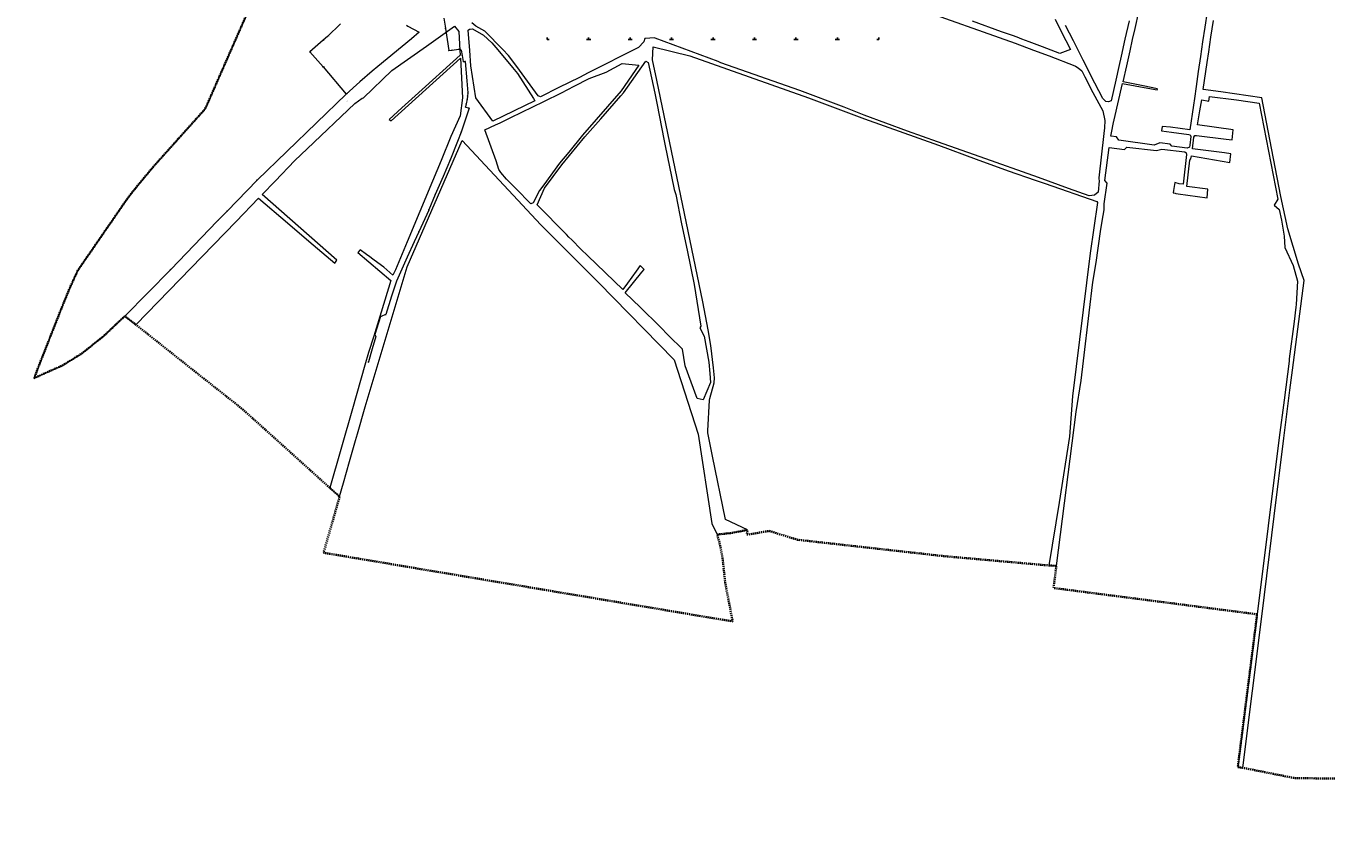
# Model space of a CAD drawing. Header units: metres. Extents: x 5551907 to 5556416, y 5709283 to 5712755.
# Tile 5 of 100: x 5553771 to 5555339, y 5709283 to 5710266. Entities that reach past the tile are written whole.
import ezdxf
from ezdxf.enums import TextEntityAlignment as Align

# ---------------------------------------------------------------- set-up
doc = ezdxf.new("R2010")
doc.units = ezdxf.units.M
doc.linetypes.add('1.5_1.0', pattern=[2.5, 1.5, -1])
doc.linetypes.add('219-500', pattern=[0])
doc.layers.get('0').update_dxf_attribs({"color": 2, "lineweight": 5})
doc.styles.get("Standard").update_dxf_attribs({"font": 'Working1250', "width": 0.75})

# ---------------------------------------------------------------- blocks, each defined once
blk = doc.blocks.new('202')
at = {"color": 0, "linetype": 'Continuous', "lineweight": 0}
blk.add_circle((0, 0), 0.25, dxfattribs=at)
blk = doc.blocks.new('203')
at = {"linetype": 'Continuous', "lineweight": 0}
h = blk.add_hatch(color=0, dxfattribs=at)
edge = h.paths.add_edge_path()
edge.add_arc((0, 0), 0.045, 0, 360)
blk = doc.blocks.new('PW01')
at = {"linetype": 'Continuous', "lineweight": 13}
h = blk.add_hatch(color=0, dxfattribs=at)
edge = h.paths.add_edge_path()
edge.add_arc((0, 0), 0.045, 0, 360)
blk = doc.blocks.new('PIKIETAW1891')
at = {"color": 0}
blk.add_circle((0, 0), 0.045, dxfattribs=at)
blk = doc.blocks.new('RAMKA500K')
at = {"color": 0}
for p, q in [((0, 247.5), (0, 250)), ((0, 250), (2.5, 250)), ((47.5, 250), (52.5, 250)), ((50, 247.5), (50, 250)), ((97.5, 250), (102.5, 250)), ((100, 247.5), (100, 250)), ((147.5, 250), (152.5, 250)), ((150, 247.5), (150, 250)), ((197.5, 250), (202.5, 250)), ((200, 247.5), (200, 250)), ((247.5, 250), (252.5, 250)), ((250, 247.5), (250, 250)), ((297.5, 250), (302.5, 250)), ((300, 247.5), (300, 250)), ((347.5, 250), (352.5, 250)), ((350, 247.5), (350, 250)), ((397.5, 250), (400, 250)), ((400, 247.5), (400, 250)), ((0, 197.5), (0, 202.5)), ((0, 200), (2.5, 200)), ((47.5, 200), (52.5, 200)), ((50, 197.5), (50, 202.5)), ((97.5, 200), (102.5, 200)), ((100, 197.5), (100, 202.5)), ((147.5, 200), (152.5, 200)), ((150, 197.5), (150, 202.5)), ((197.5, 200), (202.5, 200)), ((200, 197.5), (200, 202.5)), ((247.5, 200), (252.5, 200)), ((250, 197.5), (250, 202.5)), ((297.5, 200), (302.5, 200)), ((300, 197.5), (300, 202.5)), ((347.5, 200), (352.5, 200)), ((350, 197.5), (350, 202.5)), ((397.5, 200), (400, 200)), ((400, 197.5), (400, 202.5)), ((0, 147.5), (0, 152.5)), ((0, 150), (2.5, 150)), ((47.5, 150), (52.5, 150)), ((50, 147.5), (50, 152.5)), ((97.5, 150), (102.5, 150)), ((100, 147.5), (100, 152.5)), ((147.5, 150), (152.5, 150)), ((150, 147.5), (150, 152.5)), ((197.5, 150), (202.5, 150)), ((200, 147.5), (200, 152.5)), ((247.5, 150), (252.5, 150)), ((250, 147.5), (250, 152.5)), ((297.5, 150), (302.5, 150)), ((300, 147.5), (300, 152.5)), ((347.5, 150), (352.5, 150)), ((350, 147.5), (350, 152.5)), ((397.5, 150), (400, 150)), ((400, 147.5), (400, 152.5)), ((0, 97.5), (0, 102.5)), ((0, 100), (2.5, 100)), ((47.5, 100), (52.5, 100)), ((50, 97.5), (50, 102.5)), ((97.5, 100), (102.5, 100)), ((100, 97.5), (100, 102.5)), ((147.5, 100), (152.5, 100)), ((150, 97.5), (150, 102.5)), ((197.5, 100), (202.5, 100)), ((200, 97.5), (200, 102.5)), ((247.5, 100), (252.5, 100)), ((250, 97.5), (250, 102.5)), ((297.5, 100), (302.5, 100)), ((300, 97.5), (300, 102.5)), ((347.5, 100), (352.5, 100)), ((350, 97.5), (350, 102.5)), ((397.5, 100), (400, 100)), ((400, 97.5), (400, 102.5)), ((0, 47.5), (0, 52.5)), ((0, 50), (2.5, 50)), ((47.5, 50), (52.5, 50)), ((50, 47.5), (50, 52.5)), ((97.5, 50), (102.5, 50)), ((100, 47.5), (100, 52.5)), ((147.5, 50), (152.5, 50)), ((150, 47.5), (150, 52.5)), ((197.5, 50), (202.5, 50)), ((200, 47.5), (200, 52.5)), ((247.5, 50), (252.5, 50)), ((250, 47.5), (250, 52.5)), ((297.5, 50), (302.5, 50)), ((300, 47.5), (300, 52.5)), ((347.5, 50), (352.5, 50)), ((350, 47.5), (350, 52.5)), ((397.5, 50), (400, 50)), ((400, 47.5), (400, 52.5)), ((0, 0), (0, 2.5)), ((0, 0), (2.5, 0)), ((47.5, 0), (52.5, 0)), ((50, 0), (50, 2.5)), ((97.5, 0), (102.5, 0)), ((100, 0), (100, 2.5)), ((147.5, 0), (152.5, 0)), ((150, 0), (150, 2.5)), ((197.5, 0), (202.5, 0)), ((200, 0), (200, 2.5)), ((247.5, 0), (252.5, 0)), ((250, 0), (250, 2.5)), ((297.5, 0), (302.5, 0)), ((300, 0), (300, 2.5)), ((347.5, 0), (352.5, 0)), ((350, 0), (350, 2.5)), ((397.5, 0), (400, 0)), ((400, 0), (400, 2.5))]:
    blk.add_line(p, q, dxfattribs=at)

msp = doc.modelspace()

# ---------------------------------------------------------------- linework, layer by layer
at = {"layer": '216-obręb ewidencyjny', "color": 7, "linetype": '1.5_1.0', "lineweight": 35, "flags": 128}
msp.add_lwpolyline([(5551906.74, 5712754.56), (5551935.68, 5712709.68), (5551940.54, 5712696.03), (5551962.79, 5712636.93), (5551963.9, 5712623.98), (5551966.68, 5712611.81), (5551976.05, 5712525.78), (5551976.43, 5712522.34), (5551976.64, 5712520.37), (5551977.01, 5712516.99), (5551977.68, 5712512.21), (5551978.86, 5712504.66), (5551977.54, 5712490.01), (5551974.69, 5712454.77), (5551973.24, 5712438.43), (5551971.14, 5712414.96), (5551967.91, 5712407.09), (5551966.31, 5712404.46), (5551957.99, 5712387.05), (5551952.82, 5712341.33), (5551950.46, 5712320.41), (5551950.41, 5712315), (5551949.11, 5712306.61), (5551945.12, 5712280.97), (5551946.18, 5712248.17), (5551946.46, 5712243.81), (5551946.65, 5712240.76), (5551950.96, 5712173.04), (5551951.19, 5712165.63), (5551961.63, 5712133.67), (5551964.37, 5712109.67), (5551965.93, 5712090.01), (5551966.51, 5712081.34), (5551967.88, 5712057.12), (5551968.4, 5712048.08), (5551969.26, 5712010.48), (5551970.62, 5711989.51), (5551966.76, 5711978.47), (5551965.69, 5711975.39), (5551963.3, 5711965.27), (5552061.23, 5711944.63), (5552065.66, 5711943.17), (5552071.04, 5711941.41), (5552075.55, 5711903.32), (5552193.31, 5711874.46), (5552196.55, 5711872.33), (5552430.77, 5711812.79), (5552390.76, 5711790.34), (5552386.72, 5711777.83), (5552528.77, 5711746.49), (5552528.39, 5711742.51), (5552524.28, 5711698.67), (5552520.9, 5711662.6), (5552517.25, 5711623.5), (5552515.33, 5711603.25), (5552514.23, 5711591.62), (5552548.45, 5711586.27), (5552553.44, 5711585.49), (5552594.64, 5711579.05), (5552602.2, 5711617.95), (5552615.25, 5711616.16), (5552623.01, 5711630.74), (5552624.64, 5711633.81), (5552638.8, 5711660.44), (5552646.36, 5711658.41), (5552748.08, 5711631.97), (5552730.31, 5711588.98), (5552714.87, 5711541.1), (5552679.16, 5711442.78), (5552680.03, 5711429.79), (5552708.66, 5711378.89), (5552732.07, 5711369.95), (5552755.89, 5711371.71), (5552757.83, 5711364.93), (5552771.45, 5711305.07), (5552792.63, 5711262.96), (5552811.69, 5711238.16), (5552823.52, 5711222.08), (5552857.56, 5711200.05), (5552902.55, 5711179.99), (5552911.56, 5711176.56), (5552871.37, 5711055.67), (5553112.55, 5711070.64), (5553187.3, 5711106.28), (5553111.42, 5711242.97), (5553135.72, 5711277.69), (5553140.19, 5711284.18), (5553201.96, 5711255.35), (5553245.53, 5711230.59), (5553303.29, 5711172.41), (5553376.5, 5711175.13), (5553378.92, 5711178.05), (5553390.23, 5711190.28), (5553401.68, 5711184.47), (5553416.14, 5711177.4), (5553448.07, 5711161.33), (5553437.22, 5711126.97), (5553445.65, 5711125.28), (5553470.54, 5711120.23), (5553551.94, 5711103.67), (5553558.31, 5711100.51), (5553601.68, 5711074.75), (5553612.37, 5711075.32), (5553743.73, 5711038.3), (5553882.09, 5711004.3), (5553891.72, 5710994.27), (5553894.7, 5710988.34), (5553912.79, 5710967.66), (5553906.26, 5710957.97), (5553903.3, 5710954.05), (5553892.31, 5710942.26), (5553896.92, 5710899.02), (5553904.73, 5710820.6), (5553911.5, 5710820.71), (5553910.44, 5710845.2), (5553915.76, 5710845.22), (5553986.88, 5710847.87), (5554071.31, 5710851.03), (5554111.41, 5710852.58), (5554114.35, 5710816.96), (5554126.03, 5710817.59), (5554137.12, 5710818.2), (5554148.13, 5710818.8), (5554159.33, 5710819.41), (5554170.28, 5710820.01), (5554182.27, 5710820.66), (5554188.56, 5710821.01), (5554195.96, 5710821.41), (5554216.38, 5710816.21), (5554217.35, 5710816.32), (5554223.66, 5710818.28), (5554227.16, 5710820.02), (5554234.26, 5710822.7), (5554269.43, 5710809.03), (5554272.17, 5710807.96), (5554300.82, 5710796.69), (5554301.44, 5710793.95), (5554304.38, 5710780.98), (5554264.96, 5710757.95), (5554272.17, 5710738.55), (5554288.24, 5710695.38), (5554276.91, 5710687.13), (5554238.16, 5710658.89), (5554178.04, 5710646.86), (5554194.81, 5710573.13), (5554206.09, 5710523.49), (5554153.7, 5710513.41), (5554134.42, 5710494.53), (5554118.35, 5710480.93), (5554090.31, 5710453.78), (5554065.94, 5710439.28), (5554062.65, 5710434.58), (5554056.73, 5710420.22), (5554057.42, 5710394.92), (5554045.86, 5710307.34), (5554045.58, 5710298.8), (5553997.99, 5710189.96), (5553988.95, 5710169.73), (5553986.54, 5710165.23), (5553923.11, 5710094.44), (5553900.25, 5710066.66), (5553889.73, 5710052.42), (5553834, 5709971.52), (5553824.32, 5709950.53), (5553811.61, 5709919.08), (5553786.83, 5709856.14), (5553781.27, 5709841.47), (5553815.31, 5709856.76), (5553838.69, 5709871.16), (5553865.3, 5709892.35), (5553890.41, 5709916.16), (5553903.99, 5709905.87), (5553969.34, 5709853.96), (5554014.76, 5709818.11), (5554023.56, 5709811.16), (5554032.81, 5709803.7), (5554039.9, 5709797.28), (5554051.69, 5709786.68), (5554074.75, 5709765.95), (5554076.16, 5709764.68), (5554137.87, 5709708.96), (5554149.62, 5709698.44), (5554147.11, 5709689.63), (5554139.83, 5709664.15), (5554132.49, 5709638.43), (5554130.29, 5709630.74), (5554172.37, 5709623.65), (5554623.68, 5709547.83), (5554621.43, 5709559.47), (5554614.84, 5709593.51), (5554611.39, 5709625), (5554608.31, 5709640.8), (5554605.07, 5709652.74), (5554621.17, 5709654.39), (5554641.5, 5709658.27), (5554640.74, 5709652.53), (5554667.79, 5709656.98), (5554701.94, 5709646.42), (5554702.25, 5709646.33), (5554879.17, 5709626.54), (5555002.58, 5709615.56), (5555004.95, 5709615.36), (5555014.08, 5709614.94), (5555010.66, 5709588.18), (5555256.15, 5709556.47), (5555232.88, 5709372.07), (5555238.98, 5709371.28), (5555301.07, 5709358.86), (5555372.66, 5709357.89), (5555435.3, 5709351.2), (5555564.77, 5709341.79), (5555566.26, 5709337.27), (5555571.34, 5709320.5), (5555582.95, 5709317.38), (5555851.85, 5709282.91), (5555861.6, 5709399.1), (5555861.33, 5709404.49), (5555861.18, 5709407.27), (5555861.15, 5709409.13), (5555873.84, 5709414.51), (5555889.37, 5709402.53), (5555915.39, 5709412.88), (5555932.96, 5709419.86), (5556021.42, 5709400.5), (5556021.57, 5709499.03), (5556040.15, 5709558.84), (5555982.49, 5709557.86), (5555996.54, 5709679.95), (5555997.36, 5709687.07), (5556196.64, 5709664.46), (5556380.06, 5709643.56), (5556393.92, 5709782.75), (5556397.73, 5709821.11), (5556414.02, 5709984.64), (5556415.84, 5710001), (5556412.13, 5710010.67), (5556346.24, 5710152.21), (5556302.98, 5710228.86), (5556240.82, 5710337.06), (5556212.22, 5710389.67), (5556173.31, 5710460.03), (5556165.22, 5710473.4), (5556139.17, 5710518.75), (5556115.57, 5710555.46), (5556004.52, 5710726.07), (5555990.58, 5710746), (5555977.05, 5710771.37), (5555962.58, 5710796.06), (5555961.65, 5710797.95), (5555946.8, 5710821.97), (5555927, 5710854.35), (5555925.61, 5710856.61), (5555864.93, 5710956.83), (5555861.23, 5710962.62), (5555858.26, 5710967.4), (5555809.63, 5710955.88), (5555755.5, 5710941.2), (5555691.59, 5710929.73), (5555673.88, 5710932.52), (5555640.74, 5710922.93), (5555609.58, 5710913.92), (5555576.79, 5710904.71), (5555570.04, 5710902.81), (5555564.87, 5710901.67), (5555532.52, 5710893.5), (5555511.45, 5710887.48), (5555486.44, 5710880.33), (5555476.11, 5710877.37), (5555473.12, 5710877.41), (5555462.09, 5710874.69), (5555449.46, 5710871.57), (5555437.2, 5710868.54), (5555411.55, 5710861.67), (5555406.79, 5710860.08), (5555353.54, 5710846.08), (5555335.65, 5710843.37), (5555323.17, 5710857.9), (5555318.88, 5710862.1), (5555301.09, 5710879.54), (5555282.13, 5710898.14), (5555269.27, 5710910.78), (5555251.4, 5710928.35), (5555236.12, 5710943.37), (5555214.32, 5710965.09), (5555178.62, 5710999.88), (5555145.1, 5711032.61), (5555118.79, 5711058.71), (5555112.03, 5711065.34), (5555103.03, 5711074.37), (5555087.63, 5711089.8), (5555077.06, 5711099.56), (5555051.69, 5711124.18), (5555033.41, 5711141.94), (5555028.14, 5711147.14), (5555014.37, 5711160.74), (5555011.68, 5711157.93), (5554953.32, 5711095.22), (5554940.91, 5711102.5), (5554866.05, 5711146.37), (5554864.86, 5711146.98), (5554825.95, 5711167.05), (5554800.9, 5711181.43), (5554799.46, 5711193.15), (5554787.74, 5711195.23), (5554772.82, 5711197.89), (5554782.42, 5711251.22), (5554787.02, 5711283.07), (5554790.4, 5711307.35), (5554801.17, 5711374.61), (5554803.59, 5711383.95), (5554812.73, 5711443.34), (5554815.38, 5711447.75), (5554815.98, 5711449.98), (5554819.84, 5711457.96), (5554835.96, 5711485.41), (5554868.23, 5711538.33), (5554872.22, 5711549.08), (5554885.51, 5711603.62), (5554892.98, 5711627.96), (5554893.3, 5711630.02), (5554893.14, 5711634.75), (5554842.44, 5711663.45), (5554807.88, 5711683.02), (5554779.75, 5711698.95), (5554747.89, 5711716.91), (5554744.39, 5711718.95), (5554721.39, 5711723), (5554718.93, 5711723.27), (5554705.68, 5711745.9), (5554695.81, 5711764.93), (5554691, 5711778.42), (5554686.39, 5711792.93), (5554644.92, 5711787.15), (5554632.77, 5711784.66), (5554611.87, 5711781.79), (5554601.86, 5711779.5), (5554596.69, 5711778.46), (5554603.13, 5711711.66), (5554602.31, 5711690.17), (5554598.53, 5711671.94), (5554592.45, 5711683.07), (5554531.63, 5711706.77), (5554505.48, 5711716.54), (5554474.41, 5711729.49), (5554471.16, 5711730.7), (5554469.13, 5711731.78), (5554457.99, 5711737.71), (5554442.27, 5711751.37), (5554432.69, 5711766.22), (5554411.03, 5711802.71), (5554406.15, 5711812.36), (5554370.99, 5711868.63), (5554312.64, 5711928.21), (5554284.21, 5711957.24), (5554242.25, 5712013.8), (5554214.59, 5712030.78), (5554179.42, 5712048.21), (5554174.4, 5712052.38), (5554190.23, 5712080.18), (5554217.92, 5712109.05), (5554194.36, 5712113.52), (5554177.1, 5712116.9), (5554154.69, 5712122.26), (5554141.36, 5712126.8), (5554111.47, 5712136.91), (5554098.74, 5712131.7), (5554088.89, 5712134.95), (5554084.65, 5712136.48), (5554027.83, 5712091.29), (5554017.37, 5712091.65), (5554002.92, 5712094.15), (5553999.14, 5712094.7), (5553995.36, 5712095.26), (5553976.24, 5712098.05), (5553930.41, 5712102.03), (5553920.18, 5712102.68), (5553892.68, 5712104.88), (5553882.15, 5712105.23), (5553861.37, 5712105.68), (5553840.31, 5712105.9), (5553828.49, 5712105.94), (5553817.66, 5712106.74), (5553813.66, 5712106.2), (5553807.97, 5712105.44), (5553794.2, 5712103.67), (5553791.22, 5712103.72), (5553787.86, 5712105.28), (5553773, 5712107.24), (5553760.27, 5712110.81), (5553713.18, 5712128.28), (5553695.05, 5712135.09), (5553665.26, 5712146.31), (5553628.99, 5712160.53), (5553564.67, 5712186.49), (5553534.14, 5712198.82), (5553518.43, 5712205.16), (5553505.71, 5712214.16), (5553495.82, 5712224.58), (5553481.62, 5712239.14), (5553468.97, 5712250.25), (5553450.65, 5712266.03), (5553448.17, 5712267.36), (5553444.61, 5712269.26), (5553440.93, 5712272.68), (5553442.36, 5712276.17), (5553455.73, 5712309.61), (5553455.17, 5712345), (5553457.06, 5712360.13), (5553444.38, 5712363.28), (5553416.07, 5712369.75), (5553371.59, 5712377.73), (5553365.52, 5712379.06), (5553357.77, 5712381.05), (5553350.17, 5712382.88), (5553335.96, 5712385.91), (5553289.54, 5712395.8), (5553276.49, 5712404.49), (5553273.17, 5712406.7), (5553227.36, 5712429.23), (5553223.38, 5712423.92), (5553216.33, 5712416.46), (5553204.66, 5712427.44), (5553132.13, 5712498.74), (5553121.66, 5712508.64), (5553117.41, 5712513.03), (5553042.65, 5712585.55), (5553022.89, 5712604.48), (5552963.96, 5712661.02), (5552934.07, 5712689.85), (5552862.16, 5712650.74), (5552794.89, 5712615.29), (5552774.36, 5712603.87), (5552766.19, 5712599.27), (5552742.66, 5712585.51), (5552733.37, 5712592.97), (5552719.14, 5712601.36), (5552716, 5712603.21), (5552692.7, 5712612.37), (5552685.34, 5712615.26), (5552660.63, 5712622.83), (5552594.35, 5712639.86), (5552559.62, 5712646.76), (5552547.59, 5712648.92), (5552524.93, 5712652.89), (5552520.89, 5712653.6), (5552515.96, 5712654.06), (5552454.49, 5712666.37), (5552417.98, 5712673.55), (5552383.17, 5712682.71), (5552343.62, 5712693.86), (5552323.55, 5712696.7), (5552313.45, 5712698.93), (5552313.06, 5712696.58), (5552117.89, 5712724.5), (5552113.14, 5712725.18)], close=True, dxfattribs=at)
at = {"layer": '218-kontur użytku gruntowego', "color": 3, "linetype": 'CONTINUOUS', "lineweight": 18, "flags": 128}
for points in [[(5554841.58, 5710289.02), (5554964.56, 5710245.4)], [(5554947.95, 5710259.22), (5554912.75, 5710272.22)], [(5555012.64, 5710274.31), (5555020.07, 5710259.81)], [(5555101.71, 5710272.33), (5555096.85, 5710250.36)], [(5555108.96, 5710263.3), (5555113.39, 5710283.44)], [(5555195.76, 5710283.23), (5555193.09, 5710264.91)], [(5555200.57, 5710252.9), (5555203.68, 5710273.01)], [(5554230.12, 5710267.39), (5554231.74, 5710266.01)], [(5554231.74, 5710266.01), (5554245.53, 5710258.96)], [(5554245.53, 5710258.96), (5554236.48, 5710250.8)], [(5554254.59, 5710241.77), (5554288.4, 5710266.17)], [(5554288.4, 5710266.17), (5554293.23, 5710259.62)], [(5554293.23, 5710259.62), (5554294.82, 5710236.67)], [(5554304.78, 5710261.1), (5554306.18, 5710262.37)], [(5554306.58, 5710236.55), (5554304.78, 5710261.1)], [(5554306.18, 5710262.37), (5554306.96, 5710262.5)], [(5554306.96, 5710262.5), (5554310.04, 5710263.04)], [(5554313.98, 5710266.1), (5554309.21, 5710269.95)], [(5554310.04, 5710263.04), (5554323.01, 5710255.01)], [(5554324.77, 5710259.95), (5554313.98, 5710266.1)], [(5554346.39, 5710237.99), (5554324.77, 5710259.95)], [(5554961.27, 5710254.61), (5554947.95, 5710259.22)], [(5555020.07, 5710259.81), (5555031.1, 5710237.76)], [(5555034.58, 5710248.25), (5555024.95, 5710266.96)], [(5555106, 5710249.93), (5555108.96, 5710263.3)], [(5555193.09, 5710264.91), (5555190.5, 5710247.31)], [(5554236.48, 5710250.8), (5554195.65, 5710217.45)], [(5554212.48, 5710212.73), (5554254.59, 5710241.77)], [(5554323.01, 5710255.01), (5554333.18, 5710245.85)], [(5554333.18, 5710245.85), (5554335.71, 5710243.02)], [(5554335.71, 5710243.02), (5554340.36, 5710237.53)], [(5554510.06, 5710240.46), (5554449.22, 5710209.69)], [(5554516.49, 5710247.01), (5554510.06, 5710240.46)], [(5554517.63, 5710251.1), (5554516.49, 5710247.01)], [(5554529.98, 5710252.05), (5554517.63, 5710251.1)], [(5554527.04, 5710225.37), (5554527.67, 5710241.31)], [(5554527.67, 5710241.31), (5554571.97, 5710230.31)], [(5554530.04, 5710251.5), (5554529.98, 5710252.05)], [(5554606.13, 5710223.61), (5554530.04, 5710251.5)], [(5554966.93, 5710252.65), (5554961.27, 5710254.61)], [(5554964.56, 5710245.4), (5554986.59, 5710237.3)], [(5554972.53, 5710250.45), (5554966.93, 5710252.65)], [(5554981.32, 5710246.99), (5554972.53, 5710250.45)], [(5554997.56, 5710241.09), (5554981.32, 5710246.99)], [(5555018.16, 5710232.91), (5554997.56, 5710241.09)], [(5555046.55, 5710225.06), (5555034.58, 5710248.25)], [(5555096.85, 5710250.36), (5555092.42, 5710229.89)], [(5555103.01, 5710236.18), (5555106, 5710249.93)], [(5555190.5, 5710247.31), (5555187.97, 5710229.28)], [(5555197.95, 5710234.96), (5555200.57, 5710252.9)], [(5554211.7, 5710151.7), (5554295.45, 5710227.47)], [(5554295.18, 5710231.27), (5554240.81, 5710182.09)], [(5554294.82, 5710236.67), (5554295.18, 5710231.27)], [(5554295.45, 5710227.47), (5554297.77, 5710179.67)], [(5554307.93, 5710218.21), (5554306.58, 5710236.55)], [(5554340.36, 5710237.53), (5554358.35, 5710216.28)], [(5554353.46, 5710230.79), (5554346.39, 5710237.99)], [(5554364.51, 5710215.6), (5554353.46, 5710230.79)], [(5554532.17, 5710200.74), (5554527.04, 5710225.37)], [(5554571.97, 5710230.31), (5554715.11, 5710179.55)], [(5554986.59, 5710237.3), (5555005.55, 5710230.33)], [(5555005.55, 5710230.33), (5555036.53, 5710218)], [(5555031.1, 5710237.76), (5555018.16, 5710232.91)], [(5555060.66, 5710197.47), (5555046.55, 5710225.06)], [(5555092.42, 5710229.89), (5555089.61, 5710217.37)], [(5555098.96, 5710218.28), (5555103.01, 5710236.18)], [(5555187.97, 5710229.28), (5555185.18, 5710211.17)], [(5555196.03, 5710222.26), (5555197.95, 5710234.96)], [(5554189.09, 5710211.88), (5554173.85, 5710198.95)], [(5554178.44, 5710179.52), (5554212.48, 5710212.73)], [(5554195.65, 5710217.45), (5554189.09, 5710211.88)], [(5554314.08, 5710179.58), (5554307.93, 5710218.21)], [(5554358.35, 5710216.28), (5554364.06, 5710208.77)], [(5554366.44, 5710212.96), (5554364.51, 5710215.6)], [(5554388.99, 5710181.94), (5554366.44, 5710212.96)], [(5554449.22, 5710209.69), (5554438.92, 5710204.2)], [(5554450.69, 5710202.85), (5554471, 5710210.42)], [(5554471, 5710210.42), (5554490.29, 5710221.02)], [(5554510.36, 5710219.11), (5554489.28, 5710187.87)], [(5554490.29, 5710221.02), (5554510.36, 5710219.11)], [(5554492.05, 5710185.74), (5554518.76, 5710223.87)], [(5554518.76, 5710223.87), (5554521.6, 5710222.12)], [(5554521.6, 5710222.12), (5554529.67, 5710185.36)], [(5554609.27, 5710221.78), (5554606.13, 5710223.61)], [(5554704.76, 5710188.42), (5554609.27, 5710221.78)], [(5555036.53, 5710218), (5555037.11, 5710217.7)], [(5555037.11, 5710217.7), (5555040.52, 5710215.9)], [(5555040.52, 5710215.9), (5555044.75, 5710212.32)], [(5555044.75, 5710212.32), (5555048.49, 5710204.81)], [(5555089.61, 5710217.37), (5555085.89, 5710200.77)], [(5555094.8, 5710199.05), (5555098.96, 5710218.28)], [(5555185.18, 5710211.17), (5555182.57, 5710193.28)], [(5555191.23, 5710189.81), (5555196.03, 5710222.26)], [(5554173.85, 5710198.95), (5554157.72, 5710184.1)], [(5554364.06, 5710208.77), (5554383.66, 5710178.71)], [(5554438.92, 5710204.2), (5554413.89, 5710191.86)], [(5554417.31, 5710185.64), (5554432.54, 5710193.49)], [(5554432.54, 5710193.49), (5554450.69, 5710202.85)], [(5554587.61, 5709933.44), (5554532.17, 5710200.74)], [(5555048.49, 5710204.81), (5555058.22, 5710186.14)], [(5555070.16, 5710178.89), (5555060.66, 5710197.47)], [(5555085.89, 5710200.77), (5555080.28, 5710175.96)], [(5555083.83, 5710152.9), (5555093.95, 5710197)], [(5555093.95, 5710197), (5555124.33, 5710191.1)], [(5555118.62, 5710194.13), (5555094.8, 5710199.05)], [(5555135.98, 5710190.55), (5555118.62, 5710194.13)], [(5555182.57, 5710193.28), (5555180.5, 5710178.98)], [(5554157.72, 5710184.1), (5554050.03, 5710080.31)], [(5554167.81, 5710172.92), (5554177.01, 5710179.22)], [(5554177.01, 5710179.22), (5554178.44, 5710179.52)], [(5554240.81, 5710182.09), (5554224.87, 5710167.66)], [(5554297.77, 5710179.67), (5554295.23, 5710157.83)], [(5554334.54, 5710151.42), (5554314.08, 5710179.58)], [(5554383.66, 5710178.71), (5554385.13, 5710176.03)], [(5554391.76, 5710180.83), (5554388.99, 5710181.94)], [(5554413.89, 5710191.86), (5554391.76, 5710180.83)], [(5554396.07, 5710175.27), (5554417.31, 5710185.64)], [(5554489.28, 5710187.87), (5554442.51, 5710134.51)], [(5554464.54, 5710154.35), (5554488.76, 5710181.99)], [(5554488.76, 5710181.99), (5554492.05, 5710185.74)], [(5554529.67, 5710185.36), (5554532.07, 5710173.24)], [(5554758.3, 5710168.44), (5554704.76, 5710188.42)], [(5554715.11, 5710179.55), (5554782.55, 5710154.38)], [(5555058.22, 5710186.14), (5555070.12, 5710163.99)], [(5555073.9, 5710175.18), (5555070.16, 5710178.89)], [(5555124.33, 5710191.1), (5555135.76, 5710189.33)], [(5555135.76, 5710189.33), (5555135.98, 5710190.55)], [(5555180.5, 5710178.98), (5555179.36, 5710170.86)], [(5555212.31, 5710186.7), (5555191.23, 5710189.81)], [(5555197.77, 5710175.74), (5555198.76, 5710181.4)], [(5555198.76, 5710181.4), (5555231.33, 5710177.12)], [(5555261.82, 5710179.4), (5555212.31, 5710186.7)], [(5555271.34, 5710129.5), (5555261.82, 5710179.4)], [(5554110.71, 5710117.88), (5554167.81, 5710172.92)], [(5554224.87, 5710167.66), (5554209.29, 5710153.57)], [(5554385.13, 5710176.03), (5554334.54, 5710151.42)], [(5554356.17, 5710155.79), (5554396.07, 5710175.27)], [(5554532.07, 5710173.24), (5554541.09, 5710127.59)], [(5554782.37, 5710158.7), (5554758.3, 5710168.44)], [(5555070.12, 5710163.99), (5555072.58, 5710152.1)], [(5555076.86, 5710174.9), (5555073.9, 5710175.18)], [(5555080.28, 5710175.96), (5555076.86, 5710174.9)], [(5555179.36, 5710170.86), (5555175.15, 5710141.13)], [(5555184.45, 5710146.86), (5555187.09, 5710163.76)], [(5555187.09, 5710163.76), (5555189.57, 5710177.28)], [(5555189.57, 5710177.28), (5555197.77, 5710175.74)], [(5555231.33, 5710177.12), (5555258.58, 5710173.22)], [(5555258.58, 5710173.22), (5555281.33, 5710057.42)], [(5554209.29, 5710153.57), (5554211.7, 5710151.7)], [(5554295.23, 5710157.83), (5554283.83, 5710133.11)], [(5554324.83, 5710140.82), (5554337.8, 5710146.92)], [(5554337.8, 5710146.92), (5554343.18, 5710149.45)], [(5554343.18, 5710149.45), (5554356.17, 5710155.79)], [(5554445.28, 5710132.38), (5554464.54, 5710154.35)], [(5554834.37, 5710139.31), (5554782.37, 5710158.7)], [(5554782.55, 5710154.38), (5554871.86, 5710122.49)], [(5555072.58, 5710152.1), (5555072.26, 5710143.43)], [(5555079.99, 5710135.26), (5555083.59, 5710151.92)], [(5555083.59, 5710151.92), (5555083.75, 5710152.57)], [(5555083.75, 5710152.57), (5555083.83, 5710152.9)], [(5555227.51, 5710141.15), (5555184.45, 5710146.86)], [(5554283.83, 5710133.11), (5554272.03, 5710104.08)], [(5554338.61, 5710103.44), (5554324.83, 5710140.82)], [(5554417.79, 5710098.64), (5554445.28, 5710132.38)], [(5554442.51, 5710134.51), (5554425.91, 5710114.14)], [(5554870.84, 5710126.64), (5554834.37, 5710139.31)], [(5555071.47, 5710136.48), (5555065.38, 5710082.91)], [(5555072.26, 5710143.43), (5555071.47, 5710136.48)], [(5555079.72, 5710133.28), (5555079.99, 5710135.26)], [(5555086.45, 5710132.34), (5555079.72, 5710133.28)], [(5555089.35, 5710128.42), (5555086.45, 5710132.34)], [(5555141.61, 5710145.02), (5555140.94, 5710139.67)], [(5555140.94, 5710139.67), (5555152.85, 5710138.12)], [(5555151.67, 5710144.16), (5555141.61, 5710145.02)], [(5555175.15, 5710141.13), (5555151.67, 5710144.16)], [(5555152.85, 5710138.12), (5555173.7, 5710135.53)], [(5555173.7, 5710135.53), (5555175.58, 5710134.86)], [(5555176.2, 5710132.81), (5555175.24, 5710122.44)], [(5555175.58, 5710134.86), (5555176.2, 5710132.81)], [(5555178.09, 5710117.94), (5555179.96, 5710132.27)], [(5555179.96, 5710132.27), (5555181.08, 5710134.09)], [(5555181.08, 5710134.09), (5555183.02, 5710134.21)], [(5555183.02, 5710134.21), (5555218.76, 5710129.76)], [(5555226.21, 5710128.83), (5555227.51, 5710141.15)], [(5554095.56, 5710103.79), (5554110.71, 5710117.88)], [(5554231.23, 5709975.64), (5554297.62, 5710128.05)], [(5554297.62, 5710128.05), (5554392.25, 5710026.56)], [(5554541.09, 5710127.59), (5554542.23, 5710121.82)], [(5554542.23, 5710121.82), (5554552.8, 5710071.15)], [(5554922.37, 5710108.34), (5554870.84, 5710126.64)], [(5554871.86, 5710122.49), (5554917.49, 5710105.64)], [(5555072.4, 5710079.84), (5555077.85, 5710119.61)], [(5555077.85, 5710119.61), (5555096.15, 5710117.42)], [(5555132.15, 5710122.65), (5555089.35, 5710128.42)], [(5555096.15, 5710117.42), (5555099.22, 5710120.02)], [(5555099.22, 5710120.02), (5555134.68, 5710115.99)], [(5555139.06, 5710125.17), (5555132.15, 5710122.65)], [(5555134.68, 5710115.99), (5555141.28, 5710117.69)], [(5555151.15, 5710123.68), (5555139.06, 5710125.17)], [(5555141.28, 5710117.69), (5555168.88, 5710114.24)], [(5555153.27, 5710121.28), (5555151.15, 5710123.68)], [(5555171.65, 5710118.85), (5555153.27, 5710121.28)], [(5555174.47, 5710119.87), (5555171.65, 5710118.85)], [(5555175.24, 5710122.44), (5555174.47, 5710119.87)], [(5555216.98, 5710113.05), (5555178.09, 5710117.94)], [(5555218.76, 5710129.76), (5555226.21, 5710128.83)], [(5555284.69, 5710060.39), (5555271.34, 5710129.5)], [(5554072.06, 5710079.11), (5554095.56, 5710103.79)], [(5554272.03, 5710104.08), (5554261.6, 5710079.05)], [(5554341.67, 5710093.23), (5554338.61, 5710103.44)], [(5554415.01, 5710100.77), (5554395.75, 5710074.71)], [(5554425.91, 5710114.14), (5554415.01, 5710100.77)], [(5554917.49, 5710105.64), (5554955.83, 5710091.41)], [(5554992.58, 5710083.29), (5554922.37, 5710108.34)], [(5555170.94, 5710111.34), (5555166.88, 5710075.44)], [(5555168.88, 5710114.24), (5555170.67, 5710113.28)], [(5555170.67, 5710113.28), (5555170.94, 5710111.34)], [(5555171.41, 5710072.78), (5555174.9, 5710104.31)], [(5555174.9, 5710104.31), (5555176.42, 5710105.81)], [(5555176.42, 5710105.81), (5555177.04, 5710109.8)], [(5555177.04, 5710109.8), (5555223.28, 5710101.38)], [(5555224.43, 5710112.12), (5555216.98, 5710113.05)], [(5555223.28, 5710101.38), (5555224.43, 5710112.12)], [(5554343.92, 5710089.7), (5554341.67, 5710093.23)], [(5554350.77, 5710081.42), (5554343.92, 5710089.7)], [(5554396.75, 5710070.66), (5554417.79, 5710098.64)], [(5554955.83, 5710091.41), (5554988.43, 5710080.34)], [(5554050.03, 5710080.31), (5554013.92, 5710042.84)], [(5554056.28, 5710063.11), (5554072.06, 5710079.11)], [(5554261.6, 5710079.05), (5554231.16, 5710005.97)], [(5554367.67, 5710064.47), (5554350.77, 5710081.42)], [(5554390.58, 5710067.72), (5554383.08, 5710052.91)], [(5554388.04, 5710050.46), (5554396.75, 5710070.66)], [(5554395.75, 5710074.71), (5554390.58, 5710067.72)], [(5554552.8, 5710071.15), (5554553.26, 5710068.93)], [(5554553.26, 5710068.93), (5554555.01, 5710062.85)], [(5554988.43, 5710080.34), (5554995.88, 5710077.81)], [(5555028.75, 5710070.29), (5554992.58, 5710083.29)], [(5554995.88, 5710077.81), (5555000.74, 5710076.16)], [(5555000.74, 5710076.16), (5555062.76, 5710054.59)], [(5555053.49, 5710061.39), (5555028.75, 5710070.29)], [(5555065.76, 5710079.55), (5555064.37, 5710065.87)], [(5555065.38, 5710082.91), (5555065.27, 5710081.92)], [(5555065.27, 5710081.92), (5555065.76, 5710079.55)], [(5555071.74, 5710051.64), (5555075.15, 5710076.62)], [(5555075.15, 5710076.62), (5555072.4, 5710079.84)], [(5555155.54, 5710067.75), (5555155, 5710064.84)], [(5555157.09, 5710077.63), (5555155.54, 5710067.75)], [(5555162.19, 5710075.85), (5555157.09, 5710077.63)], [(5555166.88, 5710075.44), (5555162.19, 5710075.85)], [(5555196.72, 5710069.4), (5555171.41, 5710072.78)], [(5555196.06, 5710058.87), (5555196.72, 5710069.4)], [(5554024.71, 5710030.41), (5554051.85, 5710058.5)], [(5554051.85, 5710058.5), (5554086.61, 5710028.83)], [(5554146.17, 5709983.69), (5554056.28, 5710063.11)], [(5554374.55, 5710057.42), (5554367.67, 5710064.47)], [(5554380.13, 5710051.71), (5554374.55, 5710057.42)], [(5554383.08, 5710052.91), (5554380.13, 5710051.71)], [(5554555.01, 5710062.85), (5554562.08, 5710027.51)], [(5555060.24, 5710062.16), (5555053.49, 5710061.39)], [(5555063.57, 5710053.31), (5555054.99, 5709992.13)], [(5555064.37, 5710065.87), (5555060.24, 5710062.16)], [(5555062.76, 5710054.59), (5555063.57, 5710053.31)], [(5555155, 5710064.84), (5555157.17, 5710064.45)], [(5555157.17, 5710064.45), (5555158.31, 5710064.29)], [(5555158.31, 5710064.29), (5555160.81, 5710063.93)], [(5555160.81, 5710063.93), (5555196.06, 5710058.87)], [(5555281.33, 5710057.42), (5555276.92, 5710050.12)], [(5555293.43, 5710021.57), (5555284.69, 5710060.39)], [(5554013.92, 5710042.84), (5554002.04, 5710030.73)], [(5554423.13, 5710014.84), (5554388.04, 5710050.46)], [(5555067.35, 5710018.73), (5555070.57, 5710037.46)], [(5555070.57, 5710037.46), (5555071.75, 5710044.57)], [(5555071.75, 5710044.57), (5555071.74, 5710051.64)], [(5555276.92, 5710050.12), (5555282.86, 5710044.84)], [(5555282.86, 5710044.84), (5555285.77, 5710031.81)], [(5554002.04, 5710030.73), (5553946.04, 5709972.65)], [(5553983.85, 5709988.12), (5554024.71, 5710030.41)], [(5554086.61, 5710028.83), (5554112.6, 5710006.64)], [(5554392.25, 5710026.56), (5554461.83, 5709956.95)], [(5554562.08, 5710027.51), (5554568.82, 5709995.99)], [(5555285.77, 5710031.81), (5555288.89, 5710012.85)], [(5555305.96, 5709978.96), (5555293.43, 5710021.57)], [(5554112.6, 5710006.64), (5554143.74, 5709980.06)], [(5554231.16, 5710005.97), (5554217.04, 5709972.09)], [(5554426.28, 5710011.63), (5554423.13, 5710014.84)], [(5554429.79, 5710008.07), (5554426.28, 5710011.63)], [(5554440.67, 5709997.04), (5554429.79, 5710008.07)], [(5555062.02, 5709980.9), (5555067.32, 5710018.46)], [(5555067.32, 5710018.46), (5555067.35, 5710018.73)], [(5555288.89, 5710012.85), (5555289.81, 5709999.12)], [(5554174.33, 5709996.16), (5554171.69, 5709993.15)], [(5554171.69, 5709993.15), (5554211.41, 5709959.39)], [(5554182.07, 5709990.48), (5554174.33, 5709996.16)], [(5554185.95, 5709987.65), (5554182.07, 5709990.48)], [(5554448.97, 5709989.02), (5554440.67, 5709997.04)], [(5554568.82, 5709995.99), (5554577.11, 5709954.42)], [(5555054.99, 5709992.13), (5555033.45, 5709819.83)], [(5555289.81, 5709999.12), (5555299.85, 5709977.31)], [(5553903.99, 5709905.87), (5553983.85, 5709988.12)], [(5554143.74, 5709980.06), (5554146.17, 5709983.69)], [(5554180.52, 5709806.65), (5554231.23, 5709975.64)], [(5554189.82, 5709984.82), (5554185.95, 5709987.65)], [(5554195.63, 5709980.56), (5554189.82, 5709984.82)], [(5554203.05, 5709975.12), (5554195.63, 5709980.56)], [(5554213.63, 5709965.68), (5554203.05, 5709975.12)], [(5554491.04, 5709948.35), (5554448.97, 5709989.02)], [(5554512.16, 5709977.17), (5554507.27, 5709970.5)], [(5554516.86, 5709972.42), (5554512.16, 5709977.17)], [(5555058.22, 5709957.13), (5555062.02, 5709980.9)], [(5555299.85, 5709977.31), (5555304.87, 5709958.43)], [(5555312.83, 5709959.05), (5555305.96, 5709978.96)], [(5553946.04, 5709972.65), (5553890.41, 5709916.16)], [(5554211.41, 5709959.39), (5554190.72, 5709892.23)], [(5554217.04, 5709972.09), (5554213.63, 5709965.68)], [(5554493.95, 5709944.49), (5554514.33, 5709969.33)], [(5554507.27, 5709970.5), (5554496.73, 5709956.11)], [(5554514.33, 5709969.33), (5554516.86, 5709972.42)], [(5555298.85, 5709850.86), (5555312.83, 5709959.05)], [(5555304.87, 5709958.43), (5555303.19, 5709930.29)], [(5554461.83, 5709956.95), (5554553.2, 5709863.65)], [(5554496.73, 5709956.11), (5554491.04, 5709948.35)], [(5554512.06, 5709926.96), (5554493.95, 5709944.49)], [(5554577.11, 5709954.42), (5554585.13, 5709904.29)], [(5555053.79, 5709920.22), (5555058.22, 5709957.13)], [(5554535.72, 5709903.65), (5554512.06, 5709926.96)], [(5554594.16, 5709899.87), (5554587.61, 5709933.44)], [(5555302.92, 5709927.1), (5555300.74, 5709909.85)], [(5555303.19, 5709930.29), (5555302.92, 5709927.1)], [(5553890.41, 5709916.16), (5553903.99, 5709905.87)], [(5555046.82, 5709862.36), (5555053.79, 5709920.22)], [(5554546.89, 5709892.48), (5554535.72, 5709903.65)], [(5554585.13, 5709904.29), (5554584.06, 5709902.02)], [(5554584.06, 5709902.02), (5554589.38, 5709891.95)], [(5554597.18, 5709880.66), (5554594.16, 5709899.87)], [(5555300.74, 5709909.85), (5555295.01, 5709864.59)], [(5554190.72, 5709892.23), (5554184.6, 5709872.26)], [(5554563.09, 5709876.28), (5554546.89, 5709892.48)], [(5554589.38, 5709891.95), (5554595.06, 5709860.51)], [(5554600.75, 5709853.66), (5554597.18, 5709880.66)], [(5554184.6, 5709872.26), (5554179.91, 5709857.03)], [(5554566.48, 5709856.12), (5554563.09, 5709876.28)], [(5555295.01, 5709864.59), (5555294.68, 5709861.97)], [(5554179.91, 5709857.03), (5554164.99, 5709804.49)], [(5554553.2, 5709863.65), (5554582.15, 5709773.9)], [(5554580.84, 5709816.98), (5554566.48, 5709856.12)], [(5554595.06, 5709860.51), (5554596.13, 5709846.92)], [(5554601.87, 5709841.6), (5554600.75, 5709853.66)], [(5555043.84, 5709838.64), (5555046.82, 5709862.36)], [(5555294.68, 5709861.97), (5555288.66, 5709814.92)], [(5555295.7, 5709826.69), (5555298.85, 5709850.86)], [(5554596.83, 5709836.02), (5554588.04, 5709815.14)], [(5554596.13, 5709846.92), (5554596.83, 5709836.02)], [(5554596.23, 5709816.85), (5554601.33, 5709835.53)], [(5554601.33, 5709835.53), (5554601.87, 5709841.6)], [(5555037.84, 5709800.83), (5555043.84, 5709838.64)], [(5554588.04, 5709815.14), (5554580.84, 5709816.98)], [(5555033.45, 5709819.83), (5555029.85, 5709770.95)], [(5555288.29, 5709768.93), (5555295.7, 5709826.69)], [(5554164.99, 5709804.49), (5554137.87, 5709708.96)], [(5554171.19, 5709774), (5554180.52, 5709806.65)], [(5554593.56, 5709777.77), (5554595.59, 5709814.71)], [(5554595.59, 5709814.71), (5554596.23, 5709816.85)], [(5555288.66, 5709814.92), (5555282.83, 5709769.72)], [(5555014.08, 5709614.94), (5555037.84, 5709800.83)], [(5554169, 5709766.3), (5554171.19, 5709774)], [(5554582.15, 5709773.9), (5554598.74, 5709665.92)], [(5554593.61, 5709775.54), (5554593.56, 5709777.77)], [(5554593.97, 5709773.19), (5554593.61, 5709775.54)], [(5554599.35, 5709747.18), (5554593.97, 5709773.19)], [(5555029.85, 5709770.95), (5555017.6, 5709691.31)], [(5554161.66, 5709740.61), (5554169, 5709766.3)], [(5555282.83, 5709769.72), (5555256.15, 5709556.47)], [(5555276.74, 5709674.67), (5555288.29, 5709768.93)], [(5554154.39, 5709715.12), (5554161.66, 5709740.61)], [(5554615.11, 5709671.03), (5554599.35, 5709747.18)], [(5554137.87, 5709708.96), (5554149.62, 5709698.44)], [(5554149.62, 5709698.44), (5554154.39, 5709715.12)], [(5555017.6, 5709691.31), (5555004.95, 5709615.36)], [(5554598.74, 5709665.92), (5554605.07, 5709652.74)], [(5554641.5, 5709658.27), (5554615.11, 5709671.03)], [(5555262.31, 5709556.99), (5555276.74, 5709674.67)], [(5554605.07, 5709652.74), (5554621.17, 5709654.39)], [(5554621.17, 5709654.39), (5554641.5, 5709658.27)], [(5555004.95, 5709615.36), (5555014.08, 5709614.94)], [(5555256.15, 5709556.47), (5555232.88, 5709372.07)], [(5555238.98, 5709371.28), (5555262.31, 5709556.99)], [(5555232.88, 5709372.07), (5555238.98, 5709371.28)]]:
    msp.add_lwpolyline(points, dxfattribs=at)
at = {"layer": '219-działka ewidencyjna', "color": 7, "linetype": '219-500', "lineweight": 18, "flags": 128}
for points in [[(5554045.58, 5710298.8), (5553997.99, 5710189.96)], [(5554150.58, 5710268.88), (5554135.02, 5710253.74)], [(5554129.85, 5710249.01), (5554113.77, 5710234.9)], [(5554135.02, 5710253.74), (5554129.85, 5710249.01)], [(5554113.77, 5710234.9), (5554129.65, 5710216.86)], [(5554129.65, 5710216.86), (5554157.72, 5710184.1)], [(5553997.99, 5710189.96), (5553988.95, 5710169.73)], [(5554050.03, 5710080.31), (5554157.72, 5710184.1)], [(5553986.54, 5710165.23), (5553923.11, 5710094.44)], [(5553988.95, 5710169.73), (5553986.54, 5710165.23)], [(5553923.11, 5710094.44), (5553900.25, 5710066.66)], [(5554013.92, 5710042.84), (5554050.03, 5710080.31)], [(5553889.73, 5710052.42), (5553834, 5709971.52)], [(5553900.25, 5710066.66), (5553889.73, 5710052.42)], [(5554002.04, 5710030.73), (5554013.92, 5710042.84)], [(5553946.04, 5709972.65), (5554002.04, 5710030.73)], [(5553834, 5709971.52), (5553824.32, 5709950.53)], [(5553890.41, 5709916.16), (5553946.04, 5709972.65)], [(5553824.32, 5709950.53), (5553811.61, 5709919.08)], [(5553811.61, 5709919.08), (5553786.83, 5709856.14)], [(5553865.3, 5709892.35), (5553890.41, 5709916.16)], [(5553838.69, 5709871.16), (5553865.3, 5709892.35)], [(5553815.31, 5709856.76), (5553838.69, 5709871.16)], [(5553781.27, 5709841.47), (5553815.31, 5709856.76)], [(5553786.83, 5709856.14), (5553781.27, 5709841.47)]]:
    msp.add_lwpolyline(points, dxfattribs=at)
at = {"layer": 'przewód gazowy', "color": 40, "linetype": 'CONTINUOUS', "lineweight": 18, "flags": 128}
msp.add_lwpolyline([(5554275.15, 5710275.86), (5554277.22, 5710263.8), (5554277.35, 5710263.24), (5554281.29, 5710236.64), (5554285.18, 5710237.21), (5554293.55, 5710238.43), (5554295.03, 5710238.18), (5554296.2, 5710237.02), (5554297.38, 5710230.8), (5554298.81, 5710223.28), (5554301.09, 5710223.47), (5554303.27, 5710200.23), (5554304.12, 5710185.57), (5554303.74, 5710181.79), (5554303.31, 5710177.91), (5554302.31, 5710172.3), (5554301.33, 5710168.56), (5554302.03, 5710168.33), (5554304.84, 5710167.36), (5554305.53, 5710167.2), (5554306.02, 5710167), (5554300.82, 5710151.47), (5554296.19, 5710138.24), (5554291.9, 5710127.05), (5554283.26, 5710105.46), (5554274.73, 5710084.73), (5554264.93, 5710062.79), (5554257.06, 5710044.55), (5554257.13, 5710044.25), (5554245.1, 5710017.98), (5554239.66, 5710005.84), (5554231.29, 5709987.41), (5554218.43, 5709958.3), (5554212.35, 5709940.44), (5554205.45, 5709918.15), (5554205.02, 5709918.18), (5554199.62, 5709915.85), (5554199.31, 5709915.84), (5554199.02, 5709915.88), (5554192.24, 5709894.06), (5554193.4, 5709891.53), (5554189.05, 5709876.67), (5554184.5, 5709861.12), (5554184.36, 5709860.63)], dxfattribs=at)
msp.add_lwpolyline([(5554275.15, 5710275.86), (5554277.22, 5710263.8), (5554277.35, 5710263.24), (5554281.29, 5710236.64), (5554285.18, 5710237.21), (5554293.55, 5710238.43), (5554295.03, 5710238.18), (5554296.2, 5710237.02), (5554297.38, 5710230.8), (5554298.81, 5710223.28), (5554301.09, 5710223.47), (5554303.27, 5710200.23), (5554304.12, 5710185.57), (5554303.74, 5710181.79), (5554303.31, 5710177.91), (5554302.31, 5710172.3), (5554301.33, 5710168.56), (5554302.03, 5710168.33), (5554304.84, 5710167.36), (5554305.53, 5710167.2), (5554306.02, 5710167), (5554300.82, 5710151.47), (5554296.19, 5710138.24), (5554291.9, 5710127.05), (5554283.26, 5710105.46), (5554274.73, 5710084.73), (5554264.93, 5710062.79), (5554257.06, 5710044.55), (5554257.13, 5710044.25), (5554245.1, 5710017.98), (5554239.66, 5710005.84), (5554231.29, 5709987.41), (5554218.43, 5709958.3), (5554212.35, 5709940.44), (5554205.45, 5709918.15), (5554205.02, 5709918.18), (5554199.62, 5709915.85), (5554199.31, 5709915.84), (5554199.02, 5709915.88), (5554192.24, 5709894.06), (5554193.4, 5709891.53), (5554189.05, 5709876.67), (5554184.5, 5709861.12), (5554184.36, 5709860.63)], dxfattribs=at)

# ---------------------------------------------------------------- block references
at = {"layer": '202-punkt graniczny', "color": 7, "linetype": 'CONTINUOUS', "lineweight": 18}
for p in [(5554129.85, 5710249.01), (5554135.02, 5710253.74), (5554113.77, 5710234.9), (5554129.65, 5710216.86), (5553997.99, 5710189.96), (5554157.72, 5710184.1), (5554050.03, 5710080.31), (5554013.92, 5710042.84), (5553946.04, 5709972.65), (5553824.32, 5709950.53), (5553786.83, 5709856.14), (5553781.27, 5709841.47)]:
    msp.add_blockref('202', p, dxfattribs=at)
at = {"layer": '203-punkt graniczny', "color": 7, "linetype": 'CONTINUOUS', "lineweight": 18}
for p in [(5553986.54, 5710165.23), (5553988.95, 5710169.73), (5553923.11, 5710094.44), (5553889.73, 5710052.42), (5553900.25, 5710066.66), (5554002.04, 5710030.73), (5553834, 5709971.52), (5553811.61, 5709919.08), (5553890.41, 5709916.16), (5553865.3, 5709892.35), (5553838.69, 5709871.16), (5553815.31, 5709856.76)]:
    msp.add_blockref('203', p, dxfattribs=at)
at = {"layer": 'Punkt roboczy BDOT GESUT K1', "color": 6, "linetype": 'CONTINUOUS', "lineweight": 18}
for p in [(5554277.22, 5710263.8), (5554277.22, 5710263.8), (5554277.35, 5710263.24), (5554277.35, 5710263.24), (5554281.29, 5710236.64), (5554281.29, 5710236.64), (5554281.29, 5710236.64), (5554281.29, 5710236.64), (5554285.18, 5710237.21), (5554285.18, 5710237.21), (5554293.55, 5710238.43), (5554293.55, 5710238.43), (5554295.03, 5710238.18), (5554295.03, 5710238.18), (5554296.2, 5710237.02), (5554296.2, 5710237.02), (5554297.38, 5710230.8), (5554297.38, 5710230.8), (5554298.81, 5710223.28), (5554298.81, 5710223.28), (5554298.81, 5710223.28), (5554298.81, 5710223.28), (5554301.09, 5710223.47), (5554301.09, 5710223.47), (5554303.27, 5710200.23), (5554303.27, 5710200.23), (5554303.27, 5710200.23), (5554303.27, 5710200.23), (5554303.31, 5710177.91), (5554303.31, 5710177.91), (5554303.74, 5710181.79), (5554303.74, 5710181.79), (5554304.12, 5710185.57), (5554304.12, 5710185.57), (5554301.33, 5710168.56), (5554301.33, 5710168.56), (5554302.03, 5710168.33), (5554302.03, 5710168.33), (5554302.31, 5710172.3), (5554302.31, 5710172.3), (5554304.84, 5710167.36), (5554304.84, 5710167.36), (5554305.53, 5710167.2), (5554305.53, 5710167.2), (5554306.02, 5710167), (5554306.02, 5710167), (5554306.02, 5710167), (5554306.02, 5710167), (5554300.82, 5710151.47), (5554300.82, 5710151.47), (5554296.19, 5710138.24), (5554296.19, 5710138.24), (5554296.19, 5710138.24), (5554296.19, 5710138.24), (5554291.9, 5710127.05), (5554291.9, 5710127.05), (5554291.9, 5710127.05), (5554291.9, 5710127.05), (5554283.26, 5710105.46), (5554283.26, 5710105.46), (5554274.73, 5710084.73), (5554274.73, 5710084.73), (5554274.73, 5710084.73), (5554274.73, 5710084.73), (5554264.93, 5710062.79), (5554264.93, 5710062.79), (5554257.06, 5710044.55), (5554257.06, 5710044.55), (5554257.06, 5710044.55), (5554257.06, 5710044.55), (5554257.13, 5710044.25), (5554257.13, 5710044.25), (5554239.66, 5710005.84), (5554239.66, 5710005.84), (5554245.1, 5710017.98), (5554245.1, 5710017.98), (5554231.29, 5709987.41), (5554231.29, 5709987.41), (5554231.29, 5709987.41), (5554231.29, 5709987.41), (5554218.43, 5709958.3), (5554218.43, 5709958.3), (5554212.35, 5709940.44), (5554212.35, 5709940.44), (5554212.35, 5709940.44), (5554212.35, 5709940.44), (5554199.02, 5709915.88), (5554199.02, 5709915.88), (5554199.02, 5709915.88), (5554199.02, 5709915.88), (5554199.31, 5709915.84), (5554199.31, 5709915.84), (5554199.62, 5709915.85), (5554199.62, 5709915.85), (5554205.02, 5709918.18), (5554205.02, 5709918.18), (5554205.45, 5709918.15), (5554205.45, 5709918.15), (5554192.24, 5709894.06), (5554192.24, 5709894.06), (5554193.4, 5709891.53), (5554193.4, 5709891.53), (5554189.05, 5709876.67), (5554189.05, 5709876.67), (5554189.05, 5709876.67), (5554189.05, 5709876.67), (5554184.36, 5709860.63), (5554184.36, 5709860.63), (5554184.36, 5709860.63), (5554184.36, 5709860.63), (5554184.5, 5709861.12), (5554184.5, 5709861.12), (5554184.5, 5709861.12), (5554184.5, 5709861.12)]:
    msp.add_blockref('PIKIETAW1891', p, dxfattribs=at)
at = {"layer": 'rzedna', "color": 40, "linetype": 'CONTINUOUS', "lineweight": 18}
for p in [(5554281.29, 5710236.64), (5554281.29, 5710236.64), (5554298.81, 5710223.28), (5554298.81, 5710223.28), (5554303.27, 5710200.23), (5554303.27, 5710200.23), (5554306.02, 5710167), (5554306.02, 5710167), (5554296.19, 5710138.24), (5554296.19, 5710138.24), (5554291.9, 5710127.05), (5554291.9, 5710127.05), (5554274.73, 5710084.73), (5554274.73, 5710084.73), (5554257.06, 5710044.55), (5554257.06, 5710044.55), (5554231.29, 5709987.41), (5554231.29, 5709987.41), (5554212.35, 5709940.44), (5554212.35, 5709940.44), (5554199.02, 5709915.88), (5554199.02, 5709915.88), (5554189.05, 5709876.67), (5554189.05, 5709876.67), (5554184.36, 5709860.63), (5554184.36, 5709860.63), (5554184.5, 5709861.12), (5554184.5, 5709861.12)]:
    msp.add_blockref('PW01', p, dxfattribs=at)
at = {"layer": 'Wstawianie ramki sekcyjnej z opisem', "color": 7, "linetype": 'CONTINUOUS', "lineweight": 13}
msp.add_blockref('RAMKA500K', (5554400, 5710250), dxfattribs=at)
msp.add_blockref('RAMKA500K', (5554400, 5710250), dxfattribs=at)
msp.add_blockref('RAMKA500K', (5554400, 5710250), dxfattribs=at)
msp.add_blockref('RAMKA500K', (5554400, 5710250), dxfattribs=at)

# ---------------------------------------------------------------- texts
at = {"layer": '202-punkt graniczny-Atr103', "color": 7, "width": 0.9}
for s, p in [('1391', (5554129.85, 5710249.01)), ('1391', (5554129.85, 5710249.01)), ('7219', (5554135.02, 5710253.74)), ('7219', (5554135.02, 5710253.74)), ('6764', (5554113.77, 5710234.9)), ('6764', (5554113.77, 5710234.9)), ('5360', (5554129.65, 5710216.86)), ('5360', (5554129.65, 5710216.86)), ('296', (5553997.99, 5710189.96)), ('296', (5553997.99, 5710189.96)), ('7126', (5554157.72, 5710184.1)), ('7126', (5554157.72, 5710184.1)), ('6617', (5554050.03, 5710080.31)), ('6617', (5554050.03, 5710080.31)), ('6280', (5554013.92, 5710042.84)), ('6280', (5554013.92, 5710042.84)), ('827', (5553946.04, 5709972.65)), ('827', (5553946.04, 5709972.65)), ('289', (5553824.32, 5709950.53)), ('289', (5553824.32, 5709950.53)), ('287', (5553786.83, 5709856.14)), ('287', (5553786.83, 5709856.14)), ('19923', (5553781.27, 5709841.47)), ('19923', (5553781.27, 5709841.47))]:
    msp.add_text(s, height=0.75, dxfattribs=at).set_placement(p, align=Align.BOTTOM_LEFT)
at = {"layer": '203-punkt graniczny-Atr103', "color": 7, "width": 0.9}
for s, p in [('294', (5553986.54, 5710165.23)), ('294', (5553986.54, 5710165.23)), ('295', (5553988.95, 5710169.73)), ('295', (5553988.95, 5710169.73)), ('293', (5553923.11, 5710094.44)), ('293', (5553923.11, 5710094.44)), ('291', (5553889.73, 5710052.42)), ('291', (5553889.73, 5710052.42)), ('292', (5553900.25, 5710066.66)), ('292', (5553900.25, 5710066.66)), ('2448', (5554002.04, 5710030.73)), ('2448', (5554002.04, 5710030.73)), ('290', (5553834, 5709971.52)), ('290', (5553834, 5709971.52)), ('288', (5553811.61, 5709919.08)), ('288', (5553811.61, 5709919.08)), ('19911', (5553890.41, 5709916.16)), ('19911', (5553890.41, 5709916.16)), ('19913', (5553865.3, 5709892.35)), ('19913', (5553865.3, 5709892.35)), ('19917', (5553838.69, 5709871.16)), ('19917', (5553838.69, 5709871.16)), ('19921', (5553815.31, 5709856.76)), ('19921', (5553815.31, 5709856.76))]:
    msp.add_text(s, height=0.75, dxfattribs=at).set_placement(p, align=Align.BOTTOM_LEFT)
at = {"layer": '210-oznaczenie konturu użytku gruntowego', "color": 3, "linetype": 'CONTINUOUS', "lineweight": 18, "width": 0.79}
msp.add_text('dr', height=1, dxfattribs=at).set_placement((5554158.19, 5710175.23))
at = {"layer": 'przewód gazowy-Atr1', "color": 40, "width": 0.9}
msp.add_text('g63', height=0.75, rotation=69.901, dxfattribs=at).set_placement((5554215.1, 5709948.53), align=Align.MIDDLE_LEFT)
at = {"layer": 'Punkt roboczy BDOT GESUT K1-Atr103', "color": 6, "oblique": 15, "width": 0.9}
for p in [(5554189.05, 5709876.67), (5554184.5, 5709861.12), (5554184.5, 5709861.12)]:
    msp.add_text('1', height=0.9, dxfattribs=at).set_placement(p, align=Align.BOTTOM_LEFT)
at = {"layer": 'rzedna-Atr2', "color": 40, "width": 0.9}
for s, rotation, p in [('146.72', 7.016, (5554281.71, 5710236.7)), ('147.49', 279.474, (5554298.06, 5710227.24)), ('148.43', 271.989, (5554303.3, 5710199.78)), ('150.71', 70.16, (5554304.73, 5710163.15)), ('150.20', 69.405, (5554296.45, 5710139)), ('151.18', 67.737, (5554292.07, 5710127.49)), ('152.67', 66.328, (5554274.87, 5710085.08)), ('154.06', 65.369, (5554257.4, 5710045.33)), ('156.15', 64.27, (5554231.56, 5709987.99)), ('157.96', 69.874, (5554212.65, 5709941.35)), ('148.69', 71.422, (5554197.72, 5709911.69)), ('159.15', 73.69, (5554184.54, 5709861.27))]:
    msp.add_text(s, height=0.75, rotation=rotation, dxfattribs=at).set_placement(p, align=Align.MIDDLE_LEFT)
msp.add_text('158.93', height=0.75, rotation=73.867, dxfattribs=at).set_placement((5554189.51, 5709876.93))

doc.saveas('drawing.dxf')
